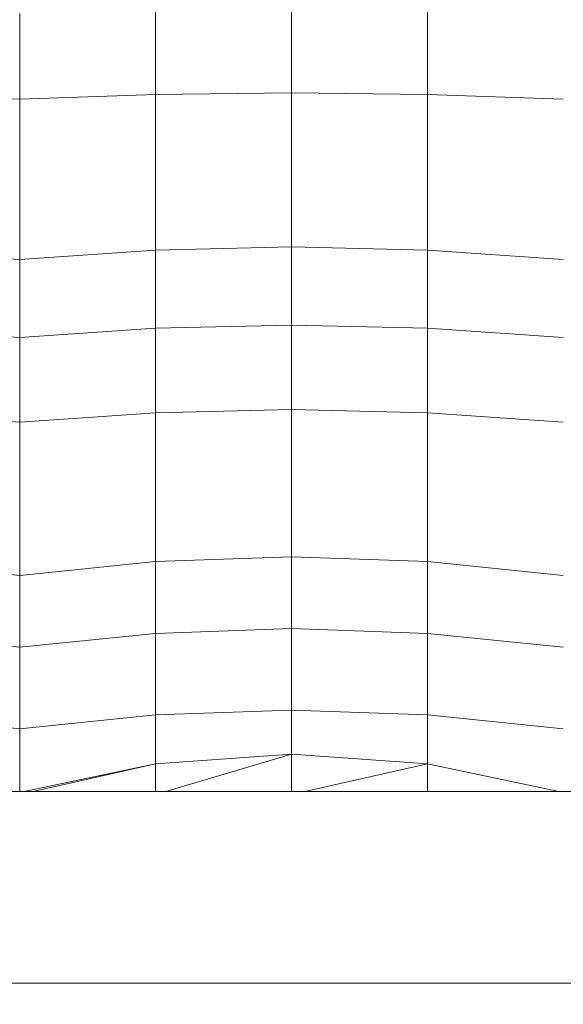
# Model space of a CAD drawing. Header units: millimetres. Extents: x -30280 to 100171, y -17460 to 4378.
# Tile 130 of 136: x 71059 to 71245, y -13092 to -12755. Entities that reach past the tile are written whole.
import ezdxf

# ---------------------------------------------------------------- set-up
doc = ezdxf.new("R2010")
doc.units = ezdxf.units.MM
doc.header["$MEASUREMENT"] = 0
doc.linetypes.add('Wipeout_Contour', pattern=[1000, 0, -1000])
doc.layers.add('Nuevo_09_EI_Mobiliari general', color=7, linetype='Continuous')
doc.layers.add('Nuevo_Ventanas Archicad', color=7, linetype='Continuous')
doc.layers.add('Nuevo_09_EI_Mobiliari general_Pluma_Nº__1', color=7, linetype='Continuous', lineweight=5)

# ---------------------------------------------------------------- blocks, each defined once
blk = doc.blocks.new('Elem Sección_266_3', base_point=(91863.52, -13459.98))
at = {"color": 254, "linetype": 'Wipeout_Contour', "lineweight": 0, "ltscale": 6281358.087819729}
blk.add_wipeout([(70779.33, -11399.98), (70779.33, -13409.98), (70885.03, -13409.98), (70885.03, -13222.72), (70869.03, -13222.72), (70869.03, -13105.29), (70869.03, -13083.96), (70869.03, -12765.01), (70869.03, -12755.4), (70869.03, -12709.76), (70869.57, -12705.67), (70871.17, -12701.85), (70873.03, -12699.46), (70873.03, -12697.89), (70874.61, -12697.89), (70877.03, -12696.05), (70880.89, -12694.47), (70885.03, -12693.93), (71605.03, -12693.93), (71609.17, -12694.47), (71613.03, -12696.05), (71615.45, -12697.89), (71617.03, -12697.89), (71617.03, -12699.46), (71618.88, -12701.85), (71620.48, -12705.67), (71621.03, -12709.76), (71621.03, -12755.4), (71621.03, -12765.01), (71621.03, -13083.96), (71621.03, -13105.29), (71621.03, -13222.72), (71605.03, -13222.72), (71605.03, -13409.98), (71819.32, -13409.98), (71819.32, -13222.72), (71803.32, -13222.72), (71803.32, -13158.54), (71803.32, -13115.54), (71803.32, -13083.96), (71803.32, -13077.32), (71803.32, -12765.01), (71803.32, -12755.4), (71803.32, -12709.76), (71803.87, -12705.67), (71805.47, -12701.85), (71807.32, -12699.46), (71807.32, -12697.89), (71808.9, -12697.89), (71811.32, -12696.05), (71815.18, -12694.47), (71819.32, -12693.93), (72539.32, -12693.93), (72543.46, -12694.47), (72547.32, -12696.05), (72549.74, -12697.89), (72551.32, -12697.89), (72551.32, -12699.46), (72553.18, -12701.85), (72554.78, -12705.67), (72555.32, -12709.76), (72555.32, -12755.4), (72555.32, -12765.01), (72555.32, -13077.32), (72555.32, -13083.96), (72555.32, -13115.54), (72555.32, -13158.54), (72555.32, -13222.72), (72539.32, -13222.72), (72539.32, -13409.98), (72718.36, -13409.98), (72718.36, -13222.72), (72702.36, -13222.72), (72702.36, -13158.54), (72702.36, -13139.56), (72702.36, -12709.76), (72702.9, -12705.67), (72704.5, -12701.85), (72706.36, -12699.46), (72706.36, -12697.89), (72707.94, -12697.89), (72710.36, -12696.05), (72714.22, -12694.47), (72718.36, -12693.93), (72752.42, -12693.93), (72752.42, -11399.98)], dxfattribs=at).dxf.layer = 'Nuevo_Ventanas Archicad'
blk = doc.blocks.new('Elem Sección_271_3', base_point=(91863.52, -13459.98))
at = {"color": 254, "linetype": 'Wipeout_Contour', "lineweight": 0, "ltscale": 288695.878305}
blk.add_wipeout([(71012.53, -12751.7), (71012.53, -12781), (71059.03, -12782.58), (71059.03, -12753.29)], dxfattribs=at).dxf.layer = 'Nuevo_09_EI_Mobiliari general'
at = {"color": 254, "linetype": 'Wipeout_Contour', "lineweight": 0, "ltscale": 289428.175262}
blk.add_wipeout([(71245.03, -12753.29), (71198.53, -12751.7), (71198.53, -12781), (71245.03, -12782.58)], dxfattribs=at).dxf.layer = 'Nuevo_09_EI_Mobiliari general'
at = {"color": 254, "linetype": 'Wipeout_Contour', "lineweight": 0, "ltscale": 288736.036828}
blk.add_wipeout([(71012.53, -12834.29), (71059.03, -12837.51), (71059.03, -12812.92), (71012.53, -12810.43)], dxfattribs=at).dxf.layer = 'Nuevo_09_EI_Mobiliari general'
at = {"color": 254, "linetype": 'Wipeout_Contour', "lineweight": 0, "ltscale": 288813.72856}
blk.add_wipeout([(71012.53, -12940.84), (71059.03, -12945.63), (71059.03, -12924.18), (71012.53, -12920.03)], dxfattribs=at).dxf.layer = 'Nuevo_09_EI_Mobiliari general'
at = {"color": 254, "linetype": 'Wipeout_Contour', "lineweight": 0, "ltscale": 216776.310505}
blk.add_wipeout([(71060.55, -13019.55), (71063.62, -13019.55), (71105.53, -13010.11)], dxfattribs=at).dxf.layer = 'Nuevo_09_EI_Mobiliari general'
at = {"color": 254, "linetype": 'Wipeout_Contour', "lineweight": 0, "ltscale": 288754.160128}
blk.add_wipeout([(71012.53, -12861), (71059.03, -12864.23), (71059.03, -12837.51), (71012.53, -12834.29)], dxfattribs=at).dxf.layer = 'Nuevo_09_EI_Mobiliari general'
at = {"color": 254, "linetype": 'Wipeout_Contour', "lineweight": 0, "ltscale": 288830.135364}
blk.add_wipeout([(71012.53, -12940.84), (71012.53, -12965.45), (71059.03, -12970.24), (71059.03, -12945.63)], dxfattribs=at).dxf.layer = 'Nuevo_09_EI_Mobiliari general'
at = {"color": 254, "linetype": 'Wipeout_Contour', "lineweight": 0, "ltscale": 216819.639623}
blk.add_wipeout([(71105.53, -13010.11), (71063.62, -13019.55), (71105.53, -13019.55)], dxfattribs=at).dxf.layer = 'Nuevo_09_EI_Mobiliari general'
at = {"color": 254, "linetype": 'Wipeout_Contour', "lineweight": 0, "ltscale": 288919.080657}
blk.add_wipeout([(71059.03, -12812.92), (71059.03, -12837.51), (71105.53, -12834.29), (71105.53, -12810.43)], dxfattribs=at).dxf.layer = 'Nuevo_09_EI_Mobiliari general'
at = {"color": 254, "linetype": 'Wipeout_Contour', "lineweight": 0, "ltscale": 288773.985807}
blk.add_wipeout([(71059.03, -12864.23), (71012.53, -12861), (71012.53, -12889.92), (71059.03, -12893.14)], dxfattribs=at).dxf.layer = 'Nuevo_09_EI_Mobiliari general'
at = {"color": 254, "linetype": 'Wipeout_Contour', "lineweight": 0, "ltscale": 288996.723552}
blk.add_wipeout([(71105.53, -12920.03), (71059.03, -12924.18), (71059.03, -12945.63), (71105.53, -12940.84)], dxfattribs=at).dxf.layer = 'Nuevo_09_EI_Mobiliari general'
at = {"color": 254, "linetype": 'Wipeout_Contour', "lineweight": 0, "ltscale": 288848.990876}
blk.add_wipeout([(71012.53, -12965.45), (71012.53, -12993.33), (71059.03, -12998.12), (71059.03, -12970.24)], dxfattribs=at).dxf.layer = 'Nuevo_09_EI_Mobiliari general'
at = {"color": 254, "linetype": 'Wipeout_Contour', "lineweight": 0, "ltscale": 289196.764178}
blk.add_wipeout([(71105.53, -13019.55), (71109.03, -13019.55), (71152.03, -13006.83), (71105.53, -13010.11)], dxfattribs=at).dxf.layer = 'Nuevo_09_EI_Mobiliari general'
at = {"color": 254, "linetype": 'Wipeout_Contour', "lineweight": 0, "ltscale": 288716.833402}
blk.add_wipeout([(71012.53, -12781), (71012.53, -12810.43), (71059.03, -12812.92), (71059.03, -12782.58)], dxfattribs=at).dxf.layer = 'Nuevo_09_EI_Mobiliari general'
at = {"color": 254, "linetype": 'Wipeout_Contour', "lineweight": 0, "ltscale": 289100.771969}
blk.add_wipeout([(71105.53, -12810.43), (71105.53, -12834.29), (71152.03, -12833.19), (71152.03, -12809.58)], dxfattribs=at).dxf.layer = 'Nuevo_09_EI_Mobiliari general'
at = {"color": 254, "linetype": 'Wipeout_Contour', "lineweight": 0, "ltscale": 289177.578937}
blk.add_wipeout([(71105.53, -12920.03), (71105.53, -12940.84), (71152.03, -12939.21), (71152.03, -12918.61)], dxfattribs=at).dxf.layer = 'Nuevo_09_EI_Mobiliari general'
at = {"color": 254, "linetype": 'Wipeout_Contour', "lineweight": 0, "ltscale": 216955.192083}
blk.add_wipeout([(71152.03, -13006.83), (71109.03, -13019.55), (71152.03, -13019.55)], dxfattribs=at).dxf.layer = 'Nuevo_09_EI_Mobiliari general'
at = {"color": 254, "linetype": 'Wipeout_Contour', "lineweight": 0, "ltscale": 289283.823337}
blk.add_wipeout([(71152.03, -12809.58), (71152.03, -12833.19), (71198.53, -12834.29), (71198.53, -12810.43)], dxfattribs=at).dxf.layer = 'Nuevo_09_EI_Mobiliari general'
at = {"color": 254, "linetype": 'Wipeout_Contour', "lineweight": 0, "ltscale": 288937.192559}
blk.add_wipeout([(71105.53, -12834.29), (71059.03, -12837.51), (71059.03, -12864.23), (71105.53, -12861)], dxfattribs=at).dxf.layer = 'Nuevo_09_EI_Mobiliari general'
at = {"color": 254, "linetype": 'Wipeout_Contour', "lineweight": 0, "ltscale": 289360.58159}
blk.add_wipeout([(71152.03, -12918.61), (71152.03, -12939.21), (71198.53, -12940.84), (71198.53, -12920.03)], dxfattribs=at).dxf.layer = 'Nuevo_09_EI_Mobiliari general'
at = {"color": 254, "linetype": 'Wipeout_Contour', "lineweight": 0, "ltscale": 289013.120042}
blk.add_wipeout([(71059.03, -12945.63), (71059.03, -12970.24), (71105.53, -12965.45), (71105.53, -12940.84)], dxfattribs=at).dxf.layer = 'Nuevo_09_EI_Mobiliari general'
at = {"color": 254, "linetype": 'Wipeout_Contour', "lineweight": 0, "ltscale": 289380.782586}
blk.add_wipeout([(71152.03, -13019.55), (71156.62, -13019.55), (71198.53, -13010.11), (71152.03, -13006.83)], dxfattribs=at).dxf.layer = 'Nuevo_09_EI_Mobiliari general'
at = {"layer": 'Nuevo_09_EI_Mobiliari general_Pluma_Nº__1', "color": 7, "linetype": 'Continuous', "lineweight": 5}
for p, q in [((71012.53, -12834.29), (71059.03, -12837.51)), ((71012.53, -12940.84), (71059.03, -12945.63))]:
    blk.add_line(p, q, dxfattribs=at)
at = {"color": 254, "linetype": 'Wipeout_Contour', "lineweight": 0, "ltscale": 289468.232193}
blk.add_wipeout([(71198.53, -12834.29), (71245.03, -12837.51), (71245.03, -12812.92), (71198.53, -12810.43)], dxfattribs=at).dxf.layer = 'Nuevo_09_EI_Mobiliari general'
at = {"color": 254, "linetype": 'Wipeout_Contour', "lineweight": 0, "ltscale": 289118.691676}
blk.add_wipeout([(71105.53, -12861), (71152.03, -12859.91), (71152.03, -12833.19), (71105.53, -12834.29)], dxfattribs=at).dxf.layer = 'Nuevo_09_EI_Mobiliari general'
at = {"color": 254, "linetype": 'Wipeout_Contour', "lineweight": 0, "ltscale": 289545.72746}
blk.add_wipeout([(71198.53, -12940.84), (71245.03, -12945.63), (71245.03, -12924.18), (71198.53, -12920.03)], dxfattribs=at).dxf.layer = 'Nuevo_09_EI_Mobiliari general'
at = {"color": 254, "linetype": 'Wipeout_Contour', "lineweight": 0, "ltscale": 289193.804677}
blk.add_wipeout([(71105.53, -12940.84), (71105.53, -12965.45), (71152.03, -12963.82), (71152.03, -12939.21)], dxfattribs=at).dxf.layer = 'Nuevo_09_EI_Mobiliari general'
at = {"color": 254, "linetype": 'Wipeout_Contour', "lineweight": 0, "ltscale": 217094.083196}
blk.add_wipeout([(71198.53, -13010.11), (71156.62, -13019.55), (71198.53, -13019.55)], dxfattribs=at).dxf.layer = 'Nuevo_09_EI_Mobiliari general'
at = {"layer": 'Nuevo_09_EI_Mobiliari general_Pluma_Nº__1', "color": 7, "linetype": 'Continuous', "lineweight": 5}
for p, q in [((71059.03, -12837.51), (71105.53, -12834.29)), ((71059.03, -12945.63), (71105.53, -12940.84))]:
    blk.add_line(p, q, dxfattribs=at)
at = {"color": 254, "linetype": 'Wipeout_Contour', "lineweight": 0, "ltscale": 289449.077344}
blk.add_wipeout([(71245.03, -12782.58), (71198.53, -12781), (71198.53, -12810.43), (71245.03, -12812.92)], dxfattribs=at).dxf.layer = 'Nuevo_09_EI_Mobiliari general'
at = {"color": 254, "linetype": 'Wipeout_Contour', "lineweight": 0, "ltscale": 289301.731676}
blk.add_wipeout([(71198.53, -12834.29), (71152.03, -12833.19), (71152.03, -12859.91), (71198.53, -12861)], dxfattribs=at).dxf.layer = 'Nuevo_09_EI_Mobiliari general'
at = {"color": 254, "linetype": 'Wipeout_Contour', "lineweight": 0, "ltscale": 288957.005681}
blk.add_wipeout([(71105.53, -12861), (71059.03, -12864.23), (71059.03, -12893.14), (71105.53, -12889.92)], dxfattribs=at).dxf.layer = 'Nuevo_09_EI_Mobiliari general'
at = {"color": 254, "linetype": 'Wipeout_Contour', "lineweight": 0, "ltscale": 289376.797044}
blk.add_wipeout([(71152.03, -12939.21), (71152.03, -12963.82), (71198.53, -12965.45), (71198.53, -12940.84)], dxfattribs=at).dxf.layer = 'Nuevo_09_EI_Mobiliari general'
at = {"color": 254, "linetype": 'Wipeout_Contour', "lineweight": 0, "ltscale": 217180.535721}
blk.add_wipeout([(71198.53, -13019.55), (71243.51, -13019.55), (71198.53, -13010.11)], dxfattribs=at).dxf.layer = 'Nuevo_09_EI_Mobiliari general'
at = {"layer": 'Nuevo_09_EI_Mobiliari general_Pluma_Nº__1', "color": 7, "linetype": 'Continuous', "lineweight": 5}
for p, q in [((71105.53, -12834.29), (71152.03, -12833.19)), ((71059.03, -12837.51), (71059.03, -12864.23)), ((71012.53, -12861), (71059.03, -12864.23)), ((71105.53, -12940.84), (71152.03, -12939.21))]:
    blk.add_line(p, q, dxfattribs=at)
at = {"color": 254, "linetype": 'Wipeout_Contour', "lineweight": 0, "ltscale": 289244.34733}
blk.add_wipeout([(71198.53, -12751.7), (71152.03, -12751.17), (71152.03, -12780.46), (71198.53, -12781)], dxfattribs=at).dxf.layer = 'Nuevo_09_EI_Mobiliari general'
at = {"color": 254, "linetype": 'Wipeout_Contour', "lineweight": 0, "ltscale": 289486.309653}
blk.add_wipeout([(71198.53, -12861), (71245.03, -12864.23), (71245.03, -12837.51), (71198.53, -12834.29)], dxfattribs=at).dxf.layer = 'Nuevo_09_EI_Mobiliari general'
at = {"color": 254, "linetype": 'Wipeout_Contour', "lineweight": 0, "ltscale": 289138.489035}
blk.add_wipeout([(71105.53, -12861), (71105.53, -12889.92), (71152.03, -12888.82), (71152.03, -12859.91)], dxfattribs=at).dxf.layer = 'Nuevo_09_EI_Mobiliari general'
at = {"color": 254, "linetype": 'Wipeout_Contour', "lineweight": 0, "ltscale": 289562.092789}
blk.add_wipeout([(71198.53, -12940.84), (71198.53, -12965.45), (71245.03, -12970.24), (71245.03, -12945.63)], dxfattribs=at).dxf.layer = 'Nuevo_09_EI_Mobiliari general'
at = {"color": 254, "linetype": 'Wipeout_Contour', "lineweight": 0, "ltscale": 289723.283527}
blk.add_wipeout([(71605.03, -13085.2), (71605.03, -13019.55), (70885.03, -13019.55), (70885.03, -13085.2)], dxfattribs=at).dxf.layer = 'Nuevo_09_EI_Mobiliari general'
at = {"layer": 'Nuevo_09_EI_Mobiliari general_Pluma_Nº__1', "color": 7, "linetype": 'Continuous', "lineweight": 5}
for p, q in [((71152.03, -12833.19), (71198.53, -12834.29)), ((71105.53, -12834.29), (71105.53, -12861)), ((71198.53, -12834.29), (71245.03, -12837.51)), ((71059.03, -12864.23), (71105.53, -12861)), ((71152.03, -12939.21), (71198.53, -12940.84)), ((71198.53, -12940.84), (71245.03, -12945.63))]:
    blk.add_line(p, q, dxfattribs=at)
at = {"color": 254, "linetype": 'Wipeout_Contour', "lineweight": 0, "ltscale": 289265.048781}
blk.add_wipeout([(71198.53, -12781), (71152.03, -12780.46), (71152.03, -12809.58), (71198.53, -12810.43)], dxfattribs=at).dxf.layer = 'Nuevo_09_EI_Mobiliari general'
at = {"color": 254, "linetype": 'Wipeout_Contour', "lineweight": 0, "ltscale": 289321.51651}
blk.add_wipeout([(71152.03, -12859.91), (71152.03, -12888.82), (71198.53, -12889.92), (71198.53, -12861)], dxfattribs=at).dxf.layer = 'Nuevo_09_EI_Mobiliari general'
at = {"color": 254, "linetype": 'Wipeout_Contour', "lineweight": 0, "ltscale": 288978.233295}
blk.add_wipeout([(71059.03, -12924.18), (71105.53, -12920.03), (71105.53, -12889.92), (71059.03, -12893.14)], dxfattribs=at).dxf.layer = 'Nuevo_09_EI_Mobiliari general'
at = {"color": 254, "linetype": 'Wipeout_Contour', "lineweight": 0, "ltscale": 361105.914653}
blk.add_wipeout([(71059.03, -12998.12), (71012.53, -12993.33), (71012.53, -13010.11), (71057.51, -13019.55), (71059.03, -13019.55)], dxfattribs=at).dxf.layer = 'Nuevo_09_EI_Mobiliari general'
at = {"color": 254, "linetype": 'Wipeout_Contour', "lineweight": 0, "ltscale": 3766830.649187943}
blk.add_wipeout([(70869.03, -13158.54), (70885.03, -13158.54), (70885.03, -13096.58), (70935.03, -13096.58), (70935.03, -13095.52), (70982.72, -13095.52), (70982.72, -13096.58), (71016.79, -13096.58), (71016.79, -13095.52), (71064.48, -13095.52), (71064.48, -13096.58), (71098.54, -13096.58), (71098.54, -13095.52), (71146.24, -13095.52), (71146.24, -13096.58), (71180.3, -13096.58), (71180.3, -13095.52), (71227.99, -13095.52), (71227.99, -13096.58), (71262.06, -13096.58), (71262.06, -13095.52), (71309.75, -13095.52), (71309.75, -13096.58), (71343.82, -13096.58), (71343.82, -13095.52), (71391.51, -13095.52), (71391.51, -13096.58), (71425.58, -13096.58), (71425.58, -13095.52), (71473.27, -13095.52), (71473.27, -13096.58), (71507.34, -13096.58), (71507.34, -13095.52), (71555.03, -13095.52), (71555.03, -13096.58), (71605.03, -13096.58), (71605.03, -13158.54), (71621.03, -13158.54), (71621.03, -13089.34), (71620.48, -13088.27), (71618.88, -13087.27), (71616.34, -13086.41), (71613.03, -13085.75), (71609.17, -13085.34), (71605.03, -13085.2), (70885.03, -13085.2), (70880.89, -13085.34), (70877.03, -13085.75), (70873.71, -13086.41), (70871.17, -13087.27), (70869.57, -13088.27), (70869.03, -13089.34)], dxfattribs=at).dxf.layer = 'Nuevo_09_EI_Mobiliari general'
at = {"layer": 'Nuevo_09_EI_Mobiliari general_Pluma_Nº__1', "color": 7, "linetype": 'Continuous', "lineweight": 5}
for p, q in [((71198.53, -12751.7), (71198.53, -12781)), ((71198.53, -12781), (71198.53, -12810.43)), ((71245.03, -12782.58), (71198.53, -12781)), ((71198.53, -12810.43), (71198.53, -12834.29)), ((71152.03, -12833.19), (71152.03, -12859.91)), ((71105.53, -12861), (71152.03, -12859.91)), ((71059.03, -12864.23), (71059.03, -12893.14)), ((71012.53, -12889.92), (71059.03, -12893.14)), ((71059.03, -12893.14), (71059.03, -12924.18)), ((71059.03, -12924.18), (71059.03, -12945.63)), ((71605.03, -13085.2), (70885.03, -13085.2))]:
    blk.add_line(p, q, dxfattribs=at)
at = {"color": 254, "linetype": 'Wipeout_Contour', "lineweight": 0, "ltscale": 289061.270866}
blk.add_wipeout([(71152.03, -12751.17), (71105.53, -12751.7), (71105.53, -12781), (71152.03, -12780.46)], dxfattribs=at).dxf.layer = 'Nuevo_09_EI_Mobiliari general'
at = {"color": 254, "linetype": 'Wipeout_Contour', "lineweight": 0, "ltscale": 289506.085194}
blk.add_wipeout([(71198.53, -12889.92), (71245.03, -12893.14), (71245.03, -12864.23), (71198.53, -12861)], dxfattribs=at).dxf.layer = 'Nuevo_09_EI_Mobiliari general'
at = {"color": 254, "linetype": 'Wipeout_Contour', "lineweight": 0, "ltscale": 289159.480392}
blk.add_wipeout([(71105.53, -12889.92), (71105.53, -12920.03), (71152.03, -12918.61), (71152.03, -12888.82)], dxfattribs=at).dxf.layer = 'Nuevo_09_EI_Mobiliari general'
at = {"color": 254, "linetype": 'Wipeout_Contour', "lineweight": 0, "ltscale": 289031.963619}
blk.add_wipeout([(71059.03, -12970.24), (71059.03, -12998.12), (71105.53, -12993.33), (71105.53, -12965.45)], dxfattribs=at).dxf.layer = 'Nuevo_09_EI_Mobiliari general'
at = {"layer": 'Nuevo_09_EI_Mobiliari general_Pluma_Nº__1', "color": 7, "linetype": 'Continuous', "lineweight": 5}
for p, q in [((71198.53, -12834.29), (71198.53, -12861)), ((71152.03, -12859.91), (71198.53, -12861)), ((71105.53, -12861), (71105.53, -12889.92)), ((71198.53, -12861), (71245.03, -12864.23)), ((71059.03, -12893.14), (71105.53, -12889.92)), ((71105.53, -12889.92), (71105.53, -12920.03)), ((71105.53, -12920.03), (71105.53, -12940.84)), ((71059.03, -12945.63), (71059.03, -12970.24)), ((71012.53, -12965.45), (71059.03, -12970.24))]:
    blk.add_line(p, q, dxfattribs=at)
at = {"color": 254, "linetype": 'Wipeout_Contour', "lineweight": 0, "ltscale": 289081.985462}
blk.add_wipeout([(71152.03, -12780.46), (71105.53, -12781), (71105.53, -12810.43), (71152.03, -12809.58)], dxfattribs=at).dxf.layer = 'Nuevo_09_EI_Mobiliari general'
at = {"color": 254, "linetype": 'Wipeout_Contour', "lineweight": 0, "ltscale": 289342.494552}
blk.add_wipeout([(71152.03, -12888.82), (71152.03, -12918.61), (71198.53, -12920.03), (71198.53, -12889.92)], dxfattribs=at).dxf.layer = 'Nuevo_09_EI_Mobiliari general'
at = {"color": 254, "linetype": 'Wipeout_Contour', "lineweight": 0, "ltscale": 289212.631816}
blk.add_wipeout([(71105.53, -12965.45), (71105.53, -12993.33), (71152.03, -12991.7), (71152.03, -12963.82)], dxfattribs=at).dxf.layer = 'Nuevo_09_EI_Mobiliari general'
at = {"layer": 'Nuevo_09_EI_Mobiliari general_Pluma_Nº__1', "color": 7, "linetype": 'Continuous', "lineweight": 5}
for p, q in [((71152.03, -12751.17), (71152.03, -12780.46)), ((71152.03, -12780.46), (71152.03, -12809.58)), ((71198.53, -12781), (71152.03, -12780.46)), ((71152.03, -12809.58), (71152.03, -12833.19)), ((71152.03, -12859.91), (71152.03, -12888.82)), ((71105.53, -12889.92), (71152.03, -12888.82)), ((71152.03, -12888.82), (71152.03, -12918.61)), ((71152.03, -12918.61), (71152.03, -12939.21)), ((71105.53, -12940.84), (71105.53, -12965.45)), ((71059.03, -12970.24), (71105.53, -12965.45))]:
    blk.add_line(p, q, dxfattribs=at)
at = {"color": 254, "linetype": 'Wipeout_Contour', "lineweight": 0, "ltscale": 288878.947291}
blk.add_wipeout([(71105.53, -12751.7), (71059.03, -12753.29), (71059.03, -12782.58), (71105.53, -12781)], dxfattribs=at).dxf.layer = 'Nuevo_09_EI_Mobiliari general'
at = {"color": 254, "linetype": 'Wipeout_Contour', "lineweight": 0, "ltscale": 289527.272444}
blk.add_wipeout([(71198.53, -12920.03), (71245.03, -12924.18), (71245.03, -12893.14), (71198.53, -12889.92)], dxfattribs=at).dxf.layer = 'Nuevo_09_EI_Mobiliari general'
at = {"color": 254, "linetype": 'Wipeout_Contour', "lineweight": 0, "ltscale": 289395.612276}
blk.add_wipeout([(71152.03, -12963.82), (71152.03, -12991.7), (71198.53, -12993.33), (71198.53, -12965.45)], dxfattribs=at).dxf.layer = 'Nuevo_09_EI_Mobiliari general'
at = {"color": 254, "linetype": 'Wipeout_Contour', "lineweight": 0, "ltscale": 361292.783972}
blk.add_wipeout([(71059.03, -12998.12), (71059.03, -13019.55), (71060.55, -13019.55), (71105.53, -13010.11), (71105.53, -12993.33)], dxfattribs=at).dxf.layer = 'Nuevo_09_EI_Mobiliari general'
at = {"layer": 'Nuevo_09_EI_Mobiliari general_Pluma_Nº__1', "color": 7, "linetype": 'Continuous', "lineweight": 5}
for p, q in [((71198.53, -12861), (71198.53, -12889.92)), ((71152.03, -12888.82), (71198.53, -12889.92)), ((71198.53, -12889.92), (71245.03, -12893.14)), ((71198.53, -12889.92), (71198.53, -12920.03)), ((71198.53, -12920.03), (71198.53, -12940.84)), ((71152.03, -12939.21), (71152.03, -12963.82)), ((71105.53, -12965.45), (71152.03, -12963.82)), ((71059.03, -12970.24), (71059.03, -12998.12)), ((71012.53, -12993.33), (71059.03, -12998.12)), ((71059.03, -12998.12), (71059.03, -13019.55))]:
    blk.add_line(p, q, dxfattribs=at)
at = {"color": 254, "linetype": 'Wipeout_Contour', "lineweight": 0, "ltscale": 288899.889212}
blk.add_wipeout([(71105.53, -12781), (71059.03, -12782.58), (71059.03, -12812.92), (71105.53, -12810.43)], dxfattribs=at).dxf.layer = 'Nuevo_09_EI_Mobiliari general'
at = {"color": 254, "linetype": 'Wipeout_Contour', "lineweight": 0, "ltscale": 289580.900641}
blk.add_wipeout([(71198.53, -12965.45), (71198.53, -12993.33), (71245.03, -12998.12), (71245.03, -12970.24)], dxfattribs=at).dxf.layer = 'Nuevo_09_EI_Mobiliari general'
at = {"color": 254, "linetype": 'Wipeout_Contour', "lineweight": 0, "ltscale": 289228.363731}
blk.add_wipeout([(71105.53, -12993.33), (71105.53, -13010.11), (71152.03, -13006.83), (71152.03, -12991.7)], dxfattribs=at).dxf.layer = 'Nuevo_09_EI_Mobiliari general'
at = {"layer": 'Nuevo_09_EI_Mobiliari general_Pluma_Nº__1', "color": 7, "linetype": 'Continuous', "lineweight": 5}
for p, q in [((71105.53, -12751.7), (71105.53, -12781)), ((71059.03, -12753.29), (71059.03, -12782.58)), ((71012.53, -12781), (71059.03, -12782.58)), ((71105.53, -12781), (71059.03, -12782.58)), ((71059.03, -12782.58), (71059.03, -12812.92)), ((71152.03, -12780.46), (71105.53, -12781)), ((71105.53, -12781), (71105.53, -12810.43)), ((71059.03, -12812.92), (71059.03, -12837.51)), ((71105.53, -12810.43), (71105.53, -12834.29)), ((71198.53, -12940.84), (71198.53, -12965.45)), ((71152.03, -12963.82), (71198.53, -12965.45)), ((71105.53, -12965.45), (71105.53, -12993.33)), ((71198.53, -12965.45), (71245.03, -12970.24)), ((71059.03, -12998.12), (71105.53, -12993.33)), ((71105.53, -12993.33), (71105.53, -13010.11)), ((71060.55, -13019.55), (71105.53, -13010.11)), ((71063.62, -13019.55), (71105.53, -13010.11)), ((71105.53, -13019.55), (71105.53, -13010.11))]:
    blk.add_line(p, q, dxfattribs=at)
at = {"color": 254, "linetype": 'Wipeout_Contour', "lineweight": 0, "ltscale": 289411.334058}
blk.add_wipeout([(71152.03, -12991.7), (71152.03, -13006.83), (71198.53, -13010.11), (71198.53, -12993.33)], dxfattribs=at).dxf.layer = 'Nuevo_09_EI_Mobiliari general'
at = {"layer": 'Nuevo_09_EI_Mobiliari general_Pluma_Nº__1', "color": 7, "linetype": 'Continuous', "lineweight": 5}
for p, q in [((71152.03, -12963.82), (71152.03, -12991.7)), ((71105.53, -12993.33), (71152.03, -12991.7)), ((71152.03, -12991.7), (71152.03, -13006.83)), ((71105.53, -13010.11), (71152.03, -13006.83)), ((71109.03, -13019.55), (71152.03, -13006.83)), ((71152.03, -13019.55), (71152.03, -13006.83))]:
    blk.add_line(p, q, dxfattribs=at)
at = {"color": 254, "linetype": 'Wipeout_Contour', "lineweight": 0, "ltscale": 362020.743582}
blk.add_wipeout([(71245.03, -12998.12), (71198.53, -12993.33), (71198.53, -13010.11), (71243.51, -13019.55), (71245.03, -13019.55)], dxfattribs=at).dxf.layer = 'Nuevo_09_EI_Mobiliari general'
at = {"layer": 'Nuevo_09_EI_Mobiliari general_Pluma_Nº__1', "color": 7, "linetype": 'Continuous', "lineweight": 5}
for p, q in [((71198.53, -12965.45), (71198.53, -12993.33)), ((71152.03, -12991.7), (71198.53, -12993.33)), ((71198.53, -12993.33), (71245.03, -12998.12)), ((71198.53, -12993.33), (71198.53, -13010.11)), ((71152.03, -13006.83), (71198.53, -13010.11)), ((71156.62, -13019.55), (71198.53, -13010.11)), ((71198.53, -13019.55), (71198.53, -13010.11)), ((71198.53, -13010.11), (71243.51, -13019.55)), ((71605.03, -13019.55), (70885.03, -13019.55))]:
    blk.add_line(p, q, dxfattribs=at)

msp = doc.modelspace()

# ---------------------------------------------------------------- block references
at = {"layer": 'Nuevo_Ventanas Archicad', "lineweight": 0}
msp.add_blockref('Elem Sección_266_3', (91863.52, -13459.98), dxfattribs=at)

# ---------------------------------------------------------------- next in the draw order: block references
at = {"layer": 'Nuevo_09_EI_Mobiliari general', "lineweight": 0}
msp.add_blockref('Elem Sección_271_3', (91863.52, -13459.98), dxfattribs=at)

doc.saveas('drawing.dxf')
